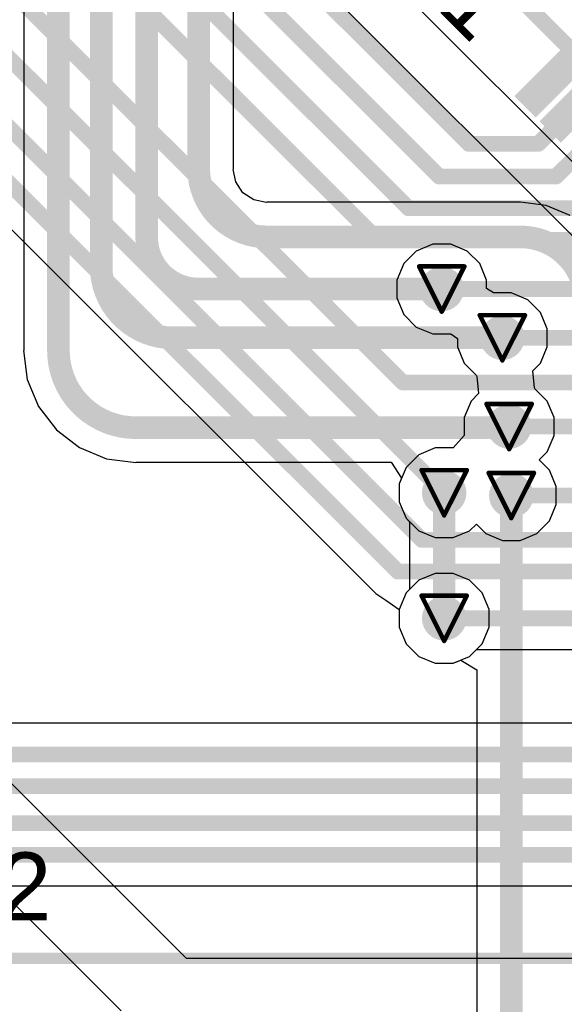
# Model space of a CAD drawing. Header units: inches. Extents: x 0 to 12.2, y 0 to 7.
# Tile 41 of 154: x 1.536 to 1.777, y 1.905 to 2.34. Entities that reach past the tile are written whole.
import ezdxf

# ---------------------------------------------------------------- set-up
doc = ezdxf.new("R2010")
doc.units = ezdxf.units.IN
doc.header["$MEASUREMENT"] = 0
for name, color, linetype in [('Bottom Layer', 5, 'Continuous'), ('Drill Drawing', 1, 'Continuous'), ('Layer 1', 16, 'Continuous'), ('Layer 2', 76, 'Continuous'), ('Top Layer', 1, 'Continuous'), ('Top Overlay', 2, 'Continuous'), ('Top Paste', 8, 'Continuous'), ('Top Solder', 216, 'Continuous'), ('Via Holes', 16, 'Continuous')]:
    doc.layers.add(name, color=color, linetype=linetype)
doc.styles.add('Arial', font='txt', dxfattribs={"height": 0.2})

# ---------------------------------------------------------------- blocks, each defined once
blk = doc.blocks.new('WSON_8_EP_6_8__27')
at = {"layer": 'Top Layer'}
for points in [[(-0.12598, 0.08681), (-0.12598, 0.06319), (-0.17323, 0.06319), (-0.17323, 0.08681)], [(-0.06691, 0.08464), (0.06694, 0.08464), (0.06694, -0.08466), (-0.06691, -0.08466)], [(0.17323, 0.08681), (0.17323, 0.06319), (0.12598, 0.06319), (0.12598, 0.08681)], [(-0.12597, 0.03681), (-0.12597, 0.01319), (-0.17322, 0.01319), (-0.17322, 0.03681)], [(0.17323, 0.03681), (0.17323, 0.01319), (0.12598, 0.01319), (0.12598, 0.03681)], [(-0.12597, -0.01319), (-0.12597, -0.03681), (-0.17322, -0.03681), (-0.17322, -0.01319)], [(0.17323, -0.01319), (0.17323, -0.03681), (0.12598, -0.03681), (0.12598, -0.01319)], [(-0.12598, -0.06319), (-0.12598, -0.08681), (-0.17323, -0.08681), (-0.17323, -0.06319)], [(0.17323, -0.06319), (0.17323, -0.08681), (0.12598, -0.08681), (0.12598, -0.06319)]]:
    blk.add_hatch(color=1, dxfattribs=at).paths.add_polyline_path(points)
at = {"layer": 'Top Paste'}
for points in [[(-0.12598, 0.08681), (-0.12598, 0.06319), (-0.17323, 0.06319), (-0.17323, 0.08681)], [(-0.06691, 0.08464), (0.06694, 0.08464), (0.06694, -0.08466), (-0.06691, -0.08466)], [(0.17323, 0.08681), (0.17323, 0.06319), (0.12598, 0.06319), (0.12598, 0.08681)], [(-0.12597, 0.03681), (-0.12597, 0.01319), (-0.17322, 0.01319), (-0.17322, 0.03681)], [(0.17323, 0.03681), (0.17323, 0.01319), (0.12598, 0.01319), (0.12598, 0.03681)], [(-0.12597, -0.01319), (-0.12597, -0.03681), (-0.17322, -0.03681), (-0.17322, -0.01319)], [(0.17323, -0.01319), (0.17323, -0.03681), (0.12598, -0.03681), (0.12598, -0.01319)], [(-0.12598, -0.06319), (-0.12598, -0.08681), (-0.17323, -0.08681), (-0.17323, -0.06319)], [(0.17323, -0.06319), (0.17323, -0.08681), (0.12598, -0.08681), (0.12598, -0.06319)]]:
    blk.add_hatch(color=8, dxfattribs=at).paths.add_polyline_path(points)
at = {"layer": 'Top Solder'}
for points in [[(-0.12198, 0.09081), (-0.12198, 0.05919), (-0.17723, 0.05919), (-0.17723, 0.09081)], [(-0.07091, 0.08864), (0.07094, 0.08864), (0.07094, -0.08866), (-0.07091, -0.08866)], [(0.17723, 0.09081), (0.17723, 0.05919), (0.12198, 0.05919), (0.12198, 0.09081)], [(-0.12197, 0.04081), (-0.12197, 0.00919), (-0.17722, 0.00919), (-0.17722, 0.04081)], [(0.17723, 0.04081), (0.17723, 0.00919), (0.12198, 0.00919), (0.12198, 0.04081)], [(-0.12197, -0.00919), (-0.12197, -0.04081), (-0.17722, -0.04081), (-0.17722, -0.00919)], [(0.17723, -0.00919), (0.17723, -0.04081), (0.12198, -0.04081), (0.12198, -0.00919)], [(-0.12198, -0.05919), (-0.12198, -0.09081), (-0.17723, -0.09081), (-0.17723, -0.05919)], [(0.17723, -0.05919), (0.17723, -0.09081), (0.12198, -0.09081), (0.12198, -0.05919)]]:
    blk.add_hatch(color=216, dxfattribs=at).paths.add_polyline_path(points)
at = {"layer": 'Top Overlay', "const_width": 0.005}
for points in [[(-0.15746, 0.1181), (-0.15746, 0.09149)], [(0.1575, 0.11811), (-0.15746, 0.1181)], [(0.1575, 0.11811), (0.1575, 0.0915)], [(-0.186, 0.082), (-0.186, 0.072)], [(-0.181, 0.077), (-0.186, 0.082)], [(-0.181, 0.077), (-0.186, 0.072)], [(-0.15746, 0.05968), (-0.15746, 0.0411)], [(0.1575, 0.0411), (0.1575, 0.05969)], [(-0.15746, 0.00929), (-0.15746, -0.0093)], [(0.1575, 0.00929), (0.1575, -0.0093)], [(-0.15746, -0.04111), (-0.15746, -0.05969)], [(0.1575, -0.04111), (0.1575, -0.05969)], [(-0.15746, -0.0915), (-0.15746, -0.11811)], [(0.1575, -0.0915), (0.1575, -0.11811)], [(-0.15207, -0.11811), (-0.15746, -0.11811)], [(0.1575, -0.11811), (-0.15207, -0.11811)]]:
    blk.add_lwpolyline(points, dxfattribs=at)
at = {"layer": 'Top Overlay', "const_width": 0.0025}
for points in [[(-0.15871, 0.1181, 1), (-0.15621, 0.1181, 1)], [(-0.15871, 0.1181, 1), (-0.15621, 0.1181, 1)], [(0.15625, 0.11811, 1), (0.15875, 0.11811, 1)], [(0.15625, 0.11811, 1), (0.15875, 0.11811, 1)], [(-0.15871, 0.09149, 1), (-0.15621, 0.09149, 1)], [(0.15625, 0.0915, 1), (0.15875, 0.0915, 1)], [(-0.18725, 0.082, 1), (-0.18475, 0.082, 1)], [(-0.18725, 0.082, 1), (-0.18475, 0.082, 1)], [(-0.18225, 0.077, 1), (-0.17975, 0.077, 1)], [(-0.18225, 0.077, 1), (-0.17975, 0.077, 1)], [(-0.18725, 0.072, 1), (-0.18475, 0.072, 1)], [(-0.18725, 0.072, 1), (-0.18475, 0.072, 1)], [(-0.15871, 0.05968, 1), (-0.15621, 0.05968, 1)], [(0.15625, 0.05969, 1), (0.15875, 0.05969, 1)], [(-0.15871, 0.0411, 1), (-0.15621, 0.0411, 1)], [(0.15625, 0.0411, 1), (0.15875, 0.0411, 1)], [(-0.15871, 0.00929, 1), (-0.15621, 0.00929, 1)], [(0.15625, 0.00929, 1), (0.15875, 0.00929, 1)], [(-0.15871, -0.0093, 1), (-0.15621, -0.0093, 1)], [(0.15625, -0.0093, 1), (0.15875, -0.0093, 1)], [(-0.15871, -0.04111, 1), (-0.15621, -0.04111, 1)], [(0.15625, -0.04111, 1), (0.15875, -0.04111, 1)], [(-0.15871, -0.05969, 1), (-0.15621, -0.05969, 1)], [(0.15625, -0.05969, 1), (0.15875, -0.05969, 1)], [(-0.15871, -0.0915, 1), (-0.15621, -0.0915, 1)], [(0.15625, -0.0915, 1), (0.15875, -0.0915, 1)], [(-0.15871, -0.11811, 1), (-0.15621, -0.11811, 1)], [(-0.15871, -0.11811, 1), (-0.15621, -0.11811, 1)], [(-0.15332, -0.11811, 1), (-0.15082, -0.11811, 1)], [(-0.15332, -0.11811, 1), (-0.15082, -0.11811, 1)], [(0.15625, -0.11811, 1), (0.15875, -0.11811, 1)], [(0.15625, -0.11811, 1), (0.15875, -0.11811, 1)]]:
    blk.add_lwpolyline(points, format="xyb", close=True, dxfattribs=at)
blk = doc.blocks.new('LQFP_128_EP_14_14__28')
at = {"layer": 'Top Layer'}
for points in [[(-0.24804, -0.26967), (-0.24016, -0.26967), (-0.24016, -0.32873), (-0.24804, -0.32873)], [(-0.23229, -0.26967), (-0.22441, -0.26967), (-0.22441, -0.32873), (-0.23229, -0.32873)]]:
    blk.add_hatch(color=1, dxfattribs=at).paths.add_polyline_path(points)
at = {"layer": 'Top Paste'}
for points in [[(-0.24804, -0.26967), (-0.24016, -0.26967), (-0.24016, -0.32873), (-0.24804, -0.32873)], [(-0.23229, -0.26967), (-0.22441, -0.26967), (-0.22441, -0.32873), (-0.23229, -0.32873)]]:
    blk.add_hatch(color=8, dxfattribs=at).paths.add_polyline_path(points)
at = {"layer": 'Top Solder'}
for points in [[(-0.25079, -0.26692), (-0.23741, -0.26692), (-0.23741, -0.33148), (-0.25079, -0.33148)], [(-0.23504, -0.26692), (-0.22166, -0.26692), (-0.22166, -0.33148), (-0.23504, -0.33148)]]:
    blk.add_hatch(color=216, dxfattribs=at).paths.add_polyline_path(points)

msp = doc.modelspace()

# ---------------------------------------------------------------- hatches: boundary and pattern name
at = {"layer": 'Bottom Layer'}
h = msp.add_hatch(color=5, dxfattribs=at)
edge = h.paths.add_edge_path()
edge.add_arc((1.72237, 2.22116), 0.00984, 0, 360)
h = msp.add_hatch(color=5, dxfattribs=at)
edge = h.paths.add_edge_path()
edge.add_arc((1.74915, 2.19961), 0.00984, 0, 360)
h = msp.add_hatch(color=5, dxfattribs=at)
edge = h.paths.add_edge_path()
edge.add_arc((1.75215, 2.16036), 0.00984, 0, 360)
h = msp.add_hatch(color=5, dxfattribs=at)
edge = h.paths.add_edge_path()
edge.add_arc((1.72345, 2.13108), 0.00984, 0, 360)
h = msp.add_hatch(color=5, dxfattribs=at)
edge = h.paths.add_edge_path()
edge.add_arc((1.75311, 2.12987), 0.00984, 0, 360)
h = msp.add_hatch(color=5, dxfattribs=at)
edge = h.paths.add_edge_path()
edge.add_arc((1.72345, 2.07558), 0.00984, 0, 360)
at = {"layer": 'Layer 1'}
h = msp.add_hatch(color=16, dxfattribs=at)
edge = h.paths.add_edge_path()
edge.add_arc((1.72237, 2.22116), 0.00984, 0, 360)
h = msp.add_hatch(color=16, dxfattribs=at)
edge = h.paths.add_edge_path()
edge.add_arc((1.74915, 2.19961), 0.00984, 0, 360)
h = msp.add_hatch(color=16, dxfattribs=at)
edge = h.paths.add_edge_path()
edge.add_arc((1.75215, 2.16036), 0.00984, 0, 360)
h = msp.add_hatch(color=16, dxfattribs=at)
edge = h.paths.add_edge_path()
edge.add_arc((1.72345, 2.13108), 0.00984, 0, 360)
h = msp.add_hatch(color=16, dxfattribs=at)
edge = h.paths.add_edge_path()
edge.add_arc((1.75311, 2.12987), 0.00984, 0, 360)
h = msp.add_hatch(color=16, dxfattribs=at)
edge = h.paths.add_edge_path()
edge.add_arc((1.72345, 2.07558), 0.00984, 0, 360)
at = {"layer": 'Layer 2'}
h = msp.add_hatch(color=76, dxfattribs=at)
edge = h.paths.add_edge_path()
edge.add_arc((1.72237, 2.22116), 0.00984, 0, 360)
h = msp.add_hatch(color=76, dxfattribs=at)
edge = h.paths.add_edge_path()
edge.add_arc((1.74915, 2.19961), 0.00984, 0, 360)
h = msp.add_hatch(color=76, dxfattribs=at)
edge = h.paths.add_edge_path()
edge.add_arc((1.75215, 2.16036), 0.00984, 0, 360)
h = msp.add_hatch(color=76, dxfattribs=at)
edge = h.paths.add_edge_path()
edge.add_arc((1.72345, 2.13108), 0.00984, 0, 360)
h = msp.add_hatch(color=76, dxfattribs=at)
edge = h.paths.add_edge_path()
edge.add_arc((1.75311, 2.12987), 0.00984, 0, 360)
h = msp.add_hatch(color=76, dxfattribs=at)
edge = h.paths.add_edge_path()
edge.add_arc((1.72345, 2.07558), 0.00984, 0, 360)
at = {"layer": 'Top Layer'}
h = msp.add_hatch(color=1, dxfattribs=at)
edge = h.paths.add_edge_path()
edge.add_arc((1.72237, 2.22116), 0.00984, 0, 360)
h = msp.add_hatch(color=1, dxfattribs=at)
edge = h.paths.add_edge_path()
edge.add_arc((1.74915, 2.19961), 0.00984, 0, 360)
h = msp.add_hatch(color=1, dxfattribs=at)
edge = h.paths.add_edge_path()
edge.add_arc((1.75215, 2.16036), 0.00984, 0, 360)
h = msp.add_hatch(color=1, dxfattribs=at)
edge = h.paths.add_edge_path()
edge.add_arc((1.72345, 2.13108), 0.00984, 0, 360)
h = msp.add_hatch(color=1, dxfattribs=at)
edge = h.paths.add_edge_path()
edge.add_arc((1.75311, 2.12987), 0.00984, 0, 360)
h = msp.add_hatch(color=1, dxfattribs=at)
edge = h.paths.add_edge_path()
edge.add_arc((1.72345, 2.07558), 0.00984, 0, 360)
at = {"layer": 'Via Holes'}
h = msp.add_hatch(color=7, dxfattribs=at)
edge = h.paths.add_edge_path()
edge.add_arc((1.72237, 2.22116), 0.00591, 0, 360)
h = msp.add_hatch(color=7, dxfattribs=at)
edge = h.paths.add_edge_path()
edge.add_arc((1.74915, 2.19961), 0.00591, 0, 360)
h = msp.add_hatch(color=7, dxfattribs=at)
edge = h.paths.add_edge_path()
edge.add_arc((1.75215, 2.16036), 0.00591, 0, 360)
h = msp.add_hatch(color=7, dxfattribs=at)
edge = h.paths.add_edge_path()
edge.add_arc((1.72345, 2.13108), 0.00591, 0, 360)
h = msp.add_hatch(color=7, dxfattribs=at)
edge = h.paths.add_edge_path()
edge.add_arc((1.75311, 2.12987), 0.00591, 0, 360)
h = msp.add_hatch(color=7, dxfattribs=at)
edge = h.paths.add_edge_path()
edge.add_arc((1.72345, 2.07558), 0.00591, 0, 360)

# ---------------------------------------------------------------- linework, layer by layer
at = {"layer": 'Bottom Layer'}
for p, q in [((1.53771, 2.90209), (1.53771, 2.194)), ((1.63029, 2.27424), (1.63029, 2.806)), ((1.63025, 2.27404), (1.63029, 2.27424)), ((1.63134, 2.26857), (1.63025, 2.27404)), ((1.63455, 2.26377), (1.63134, 2.26857)), ((1.63936, 2.26056), (1.63455, 2.26377)), ((1.64482, 2.25947), (1.63936, 2.26056)), ((1.64502, 2.25951), (1.64482, 2.25947)), ((1.7571, 2.25951), (1.64502, 2.25951)), ((1.76852, 2.25809), (1.7571, 2.2596)), ((1.7571, 2.2596), (1.7571, 2.25951)), ((1.77917, 2.25368), (1.76852, 2.25809)), ((1.53771, 2.194), (1.53758, 2.194)), ((1.53758, 2.194), (1.53926, 2.18117)), ((1.53926, 2.18117), (1.54422, 2.16922)), ((1.54422, 2.16922), (1.55209, 2.15895)), ((1.55209, 2.15895), (1.56236, 2.15108)), ((1.56236, 2.15108), (1.57431, 2.14612)), ((1.57431, 2.14612), (1.58714, 2.14444)), ((1.58714, 2.14444), (1.58714, 2.14457)), ((1.58714, 2.14457), (1.69998, 2.14457)), ((1.69998, 2.14457), (1.70466, 2.13757)), ((1.70466, 2.13757), (1.7036, 2.13503)), ((1.7036, 2.13503), (1.7036, 2.12713)), ((1.7036, 2.12713), (1.70663, 2.11984)), ((1.70663, 2.11984), (1.70815, 2.11831)), ((1.70815, 2.11831), (1.70815, 2.08835)), ((1.70663, 2.08682), (1.7036, 2.07953)), ((1.70815, 2.08835), (1.70663, 2.08682)), ((1.7036, 2.07953), (1.7036, 2.07163)), ((1.7036, 2.07163), (1.70663, 2.06434)), ((1.70663, 2.06434), (1.71221, 2.05876)), ((1.71221, 2.05876), (1.7195, 2.05574)), ((1.7195, 2.05574), (1.72739, 2.05574)), ((1.72739, 2.05574), (1.73081, 2.05715)), ((1.73081, 2.05715), (1.73781, 2.05274)), ((1.73781, 2.05274), (1.73781, 0.78374))]:
    msp.add_line(p, q, dxfattribs=at)
at = {"layer": 'Bottom Layer', "const_width": 0.01}
for points in [[(1.553, 2.194), (1.553, 2.90209)], [(1.5719, 2.2311), (1.5719, 2.85343)], [(1.592, 2.244), (1.592, 2.82895)], [(1.615, 2.27424), (1.615, 2.806)], [(1.64502, 2.24422), (1.7571, 2.24422)], [(1.61484, 2.22116), (1.72237, 2.22116)], [(1.60339, 2.19961), (1.74915, 2.19961)], [(1.58714, 2.15986), (1.74915, 2.15986)], [(1.72345, 2.07558), (1.72345, 2.13108)], [(1.75311, 0.78374), (1.75311, 2.12987)]]:
    msp.add_lwpolyline(points, dxfattribs=at)
at = {"layer": 'Bottom Layer', "const_width": 0.005}
for points in [[(1.6125, 2.27424, 1), (1.6175, 2.27424, 1)], [(1.6125, 2.27424, 1), (1.6175, 2.27424, 1)], [(1.5895, 2.244, 1), (1.5945, 2.244, 1)], [(1.5895, 2.244, 1), (1.5945, 2.244, 1)], [(1.64252, 2.24422, 1), (1.64752, 2.24422, 1)], [(1.64252, 2.24422, 1), (1.64752, 2.24422, 1)], [(1.7546, 2.24422, 1), (1.7596, 2.24422, 1)], [(1.7546, 2.24422, 1), (1.7596, 2.24422, 1)], [(1.5694, 2.2311, 1), (1.5744, 2.2311, 1)], [(1.5694, 2.2311, 1), (1.5744, 2.2311, 1)], [(1.61234, 2.22116, 1), (1.61734, 2.22116, 1)], [(1.61234, 2.22116, 1), (1.61734, 2.22116, 1)], [(1.71987, 2.22116, 1), (1.72487, 2.22116, 1)], [(1.60089, 2.19961, 1), (1.60589, 2.19961, 1)], [(1.60089, 2.19961, 1), (1.60589, 2.19961, 1)], [(1.74665, 2.19961, 1), (1.75165, 2.19961, 1)], [(1.5505, 2.194, 1), (1.5555, 2.194, 1)], [(1.5505, 2.194, 1), (1.5555, 2.194, 1)], [(1.58464, 2.15986, 1), (1.58964, 2.15986, 1)], [(1.58464, 2.15986, 1), (1.58964, 2.15986, 1)], [(1.74665, 2.15986, 1), (1.75165, 2.15986, 1)], [(1.72095, 2.13108, 1), (1.72595, 2.13108, 1)], [(1.75061, 2.12987, 1), (1.75561, 2.12987, 1)], [(1.72095, 2.07558, 1), (1.72595, 2.07558, 1)]]:
    msp.add_lwpolyline(points, format="xyb", close=True, dxfattribs=at)
at = {"layer": 'Bottom Layer', "const_width": 0.01}
for points in [[(1.64502, 2.24422, -0.414214), (1.615, 2.27424)], [(1.61484, 2.22116, -0.414214), (1.592, 2.244)], [(1.7571, 2.24422, -0.414214), (1.78585, 2.21547)], [(1.60339, 2.19961, -0.414214), (1.5719, 2.2311)], [(1.58714, 2.15986, -0.414214), (1.553, 2.194)]]:
    msp.add_lwpolyline(points, format="xyb", dxfattribs=at)
at = {"layer": 'Drill Drawing', "const_width": 0.002}
for points in [[(1.71237, 2.23116), (1.73237, 2.23116)], [(1.71237, 2.23116), (1.72237, 2.21116)], [(1.72237, 2.21116), (1.73237, 2.23116)], [(1.73915, 2.20961), (1.75915, 2.20961)], [(1.73915, 2.20961), (1.74915, 2.18961)], [(1.74915, 2.18961), (1.75915, 2.20961)], [(1.74215, 2.17036), (1.76215, 2.17036)], [(1.74215, 2.17036), (1.75215, 2.15036)], [(1.75215, 2.15036), (1.76215, 2.17036)], [(1.71345, 2.14108), (1.73345, 2.14108)], [(1.71345, 2.14108), (1.72345, 2.12108)], [(1.72345, 2.12108), (1.73345, 2.14108)], [(1.74311, 2.13987), (1.76311, 2.13987)], [(1.74311, 2.13987), (1.75311, 2.11987)], [(1.75311, 2.11987), (1.76311, 2.13987)], [(1.71345, 2.08558), (1.73345, 2.08558)], [(1.71345, 2.08558), (1.72345, 2.06558)], [(1.72345, 2.06558), (1.73345, 2.08558)]]:
    msp.add_lwpolyline(points, dxfattribs=at)
at = {"layer": 'Drill Drawing', "const_width": 0.001}
for points in [[(1.71187, 2.23116, 1), (1.71287, 2.23116, 1)], [(1.71187, 2.23116, 1), (1.71287, 2.23116, 1)], [(1.73187, 2.23116, 1), (1.73287, 2.23116, 1)], [(1.73187, 2.23116, 1), (1.73287, 2.23116, 1)], [(1.72187, 2.21116, 1), (1.72287, 2.21116, 1)], [(1.72187, 2.21116, 1), (1.72287, 2.21116, 1)], [(1.73865, 2.20961, 1), (1.73965, 2.20961, 1)], [(1.73865, 2.20961, 1), (1.73965, 2.20961, 1)], [(1.75865, 2.20961, 1), (1.75965, 2.20961, 1)], [(1.75865, 2.20961, 1), (1.75965, 2.20961, 1)], [(1.74865, 2.18961, 1), (1.74965, 2.18961, 1)], [(1.74865, 2.18961, 1), (1.74965, 2.18961, 1)], [(1.74165, 2.17036, 1), (1.74265, 2.17036, 1)], [(1.74165, 2.17036, 1), (1.74265, 2.17036, 1)], [(1.76165, 2.17036, 1), (1.76265, 2.17036, 1)], [(1.76165, 2.17036, 1), (1.76265, 2.17036, 1)], [(1.75165, 2.15036, 1), (1.75265, 2.15036, 1)], [(1.75165, 2.15036, 1), (1.75265, 2.15036, 1)], [(1.71295, 2.14108, 1), (1.71395, 2.14108, 1)], [(1.71295, 2.14108, 1), (1.71395, 2.14108, 1)], [(1.73295, 2.14108, 1), (1.73395, 2.14108, 1)], [(1.73295, 2.14108, 1), (1.73395, 2.14108, 1)], [(1.74261, 2.13987, 1), (1.74361, 2.13987, 1)], [(1.74261, 2.13987, 1), (1.74361, 2.13987, 1)], [(1.76261, 2.13987, 1), (1.76361, 2.13987, 1)], [(1.76261, 2.13987, 1), (1.76361, 2.13987, 1)], [(1.72295, 2.12108, 1), (1.72395, 2.12108, 1)], [(1.72295, 2.12108, 1), (1.72395, 2.12108, 1)], [(1.75261, 2.11987, 1), (1.75361, 2.11987, 1)], [(1.75261, 2.11987, 1), (1.75361, 2.11987, 1)], [(1.71295, 2.08558, 1), (1.71395, 2.08558, 1)], [(1.71295, 2.08558, 1), (1.71395, 2.08558, 1)], [(1.73295, 2.08558, 1), (1.73395, 2.08558, 1)], [(1.73295, 2.08558, 1), (1.73395, 2.08558, 1)], [(1.72295, 2.06558, 1), (1.72395, 2.06558, 1)], [(1.72295, 2.06558, 1), (1.72395, 2.06558, 1)]]:
    msp.add_lwpolyline(points, format="xyb", close=True, dxfattribs=at)
at = {"layer": 'Layer 1'}
for p, q in [((1.71113, 2.23798), (1.70555, 2.2324)), ((1.71842, 2.24101), (1.71113, 2.23798)), ((1.72632, 2.24101), (1.71842, 2.24101)), ((1.73361, 2.23798), (1.72632, 2.24101)), ((1.73919, 2.2324), (1.73361, 2.23798)), ((1.70555, 2.2324), (1.70253, 2.22511)), ((1.74221, 2.22511), (1.73919, 2.2324)), ((1.70253, 2.22511), (1.70253, 2.21722)), ((1.74221, 2.22145), (1.74221, 2.22511)), ((1.7452, 2.21945), (1.74221, 2.22145)), ((1.70253, 2.21722), (1.70555, 2.20992)), ((1.7531, 2.21945), (1.7452, 2.21945)), ((1.76039, 2.21643), (1.7531, 2.21945)), ((1.76597, 2.21085), (1.76039, 2.21643)), ((1.70555, 2.20992), (1.71113, 2.20434)), ((1.76899, 2.20355), (1.76597, 2.21085)), ((1.71113, 2.20434), (1.71842, 2.20132)), ((1.76899, 2.19566), (1.76899, 2.20355)), ((1.71842, 2.20132), (1.72632, 2.20132)), ((1.72632, 2.20132), (1.72931, 2.19932)), ((1.72931, 2.19932), (1.72931, 2.19566)), ((1.72931, 2.19566), (1.73233, 2.18837)), ((1.76597, 2.18837), (1.76899, 2.19566)), ((1.73233, 2.18837), (1.73764, 2.18306)), ((1.76266, 2.18506), (1.76597, 2.18837)), ((1.73764, 2.18306), (1.73793, 2.18253)), ((1.73793, 2.18253), (1.73864, 2.17491)), ((1.76336, 2.17744), (1.76266, 2.18506)), ((1.76366, 2.17691), (1.76336, 2.17744)), ((1.76897, 2.1716), (1.76366, 2.17691)), ((1.73864, 2.17491), (1.73533, 2.1716)), ((1.73533, 2.1716), (1.73231, 2.16431)), ((1.77199, 2.16431), (1.76897, 2.1716)), ((1.73231, 2.16431), (1.73231, 2.15641)), ((1.77199, 2.15641), (1.77199, 2.16431)), ((1.73231, 2.15641), (1.72739, 2.15092)), ((1.76897, 2.14912), (1.77199, 2.15641)), ((1.7195, 2.15092), (1.71221, 2.1479)), ((1.72739, 2.15092), (1.7195, 2.15092)), ((1.71221, 2.1479), (1.70663, 2.14232)), ((1.76544, 2.14559), (1.76897, 2.14912)), ((1.70663, 2.14232), (1.7036, 2.13503)), ((1.76993, 2.14111), (1.76544, 2.14559)), ((1.77295, 2.13382), (1.76993, 2.14111)), ((1.7036, 2.13503), (1.7036, 2.12713)), ((1.77295, 2.12592), (1.77295, 2.13382)), ((1.7036, 2.12713), (1.70663, 2.11984)), ((1.76993, 2.11863), (1.77295, 2.12592)), ((1.70663, 2.11984), (1.71221, 2.11426)), ((1.73469, 2.11426), (1.73767, 2.11724)), ((1.73767, 2.11724), (1.74187, 2.11305)), ((1.76435, 2.11305), (1.76993, 2.11863)), ((1.71221, 2.11426), (1.7195, 2.11124)), ((1.72739, 2.11124), (1.73469, 2.11426)), ((1.74187, 2.11305), (1.74916, 2.11003)), ((1.75705, 2.11003), (1.76435, 2.11305)), ((1.7195, 2.11124), (1.72739, 2.11124)), ((1.74916, 2.11003), (1.75705, 2.11003)), ((1.7195, 2.09542), (1.71221, 2.0924)), ((1.72739, 2.09542), (1.7195, 2.09542)), ((1.73469, 2.0924), (1.72739, 2.09542)), ((1.71221, 2.0924), (1.70663, 2.08682)), ((1.74027, 2.08682), (1.73469, 2.0924)), ((1.70663, 2.08682), (1.7036, 2.07953)), ((1.74329, 2.07953), (1.74027, 2.08682)), ((1.7036, 2.07953), (1.7036, 2.07163)), ((1.74329, 2.07163), (1.74329, 2.07953)), ((1.7036, 2.07163), (1.70663, 2.06434)), ((1.74027, 2.06434), (1.74329, 2.07163)), ((1.70663, 2.06434), (1.71221, 2.05876)), ((1.73469, 2.05876), (1.74027, 2.06434)), ((1.71221, 2.05876), (1.7195, 2.05574)), ((1.7195, 2.05574), (1.72739, 2.05574)), ((1.72739, 2.05574), (1.73469, 2.05876))]:
    msp.add_line(p, q, dxfattribs=at)
at = {"layer": 'Layer 2'}
for p, q in [((1.96129, 2.09625), (1.6875, 2.37005)), ((1.666, 2.35877), (1.90457, 2.12021)), ((1.71113, 2.23798), (1.70555, 2.2324)), ((1.71842, 2.24101), (1.71113, 2.23798)), ((1.72632, 2.24101), (1.71842, 2.24101)), ((1.73361, 2.23798), (1.72632, 2.24101)), ((1.73919, 2.2324), (1.73361, 2.23798)), ((1.70555, 2.2324), (1.70253, 2.22511)), ((1.74221, 2.22511), (1.73919, 2.2324)), ((1.70253, 2.22511), (1.70253, 2.21722)), ((1.74221, 2.22145), (1.74221, 2.22511)), ((1.7452, 2.21945), (1.74221, 2.22145)), ((1.70253, 2.21722), (1.70555, 2.20992)), ((1.7531, 2.21945), (1.7452, 2.21945)), ((1.76039, 2.21643), (1.7531, 2.21945)), ((1.76597, 2.21085), (1.76039, 2.21643)), ((1.70555, 2.20992), (1.71113, 2.20434)), ((1.76899, 2.20355), (1.76597, 2.21085)), ((1.71113, 2.20434), (1.71842, 2.20132)), ((1.76899, 2.19566), (1.76899, 2.20355)), ((1.71842, 2.20132), (1.72632, 2.20132)), ((1.72632, 2.20132), (1.72931, 2.19932)), ((1.72931, 2.19932), (1.72931, 2.19566)), ((1.72931, 2.19566), (1.73233, 2.18837)), ((1.76597, 2.18837), (1.76899, 2.19566)), ((1.73233, 2.18837), (1.73764, 2.18306)), ((1.76266, 2.18506), (1.76597, 2.18837)), ((1.73764, 2.18306), (1.73793, 2.18253)), ((1.73793, 2.18253), (1.73864, 2.17491)), ((1.76336, 2.17744), (1.76266, 2.18506)), ((1.76366, 2.17691), (1.76336, 2.17744)), ((1.76897, 2.1716), (1.76366, 2.17691)), ((1.73864, 2.17491), (1.73533, 2.1716)), ((1.73533, 2.1716), (1.73231, 2.16431)), ((1.77199, 2.16431), (1.76897, 2.1716)), ((1.73231, 2.16431), (1.73231, 2.15641)), ((1.77199, 2.15641), (1.77199, 2.16431)), ((1.73231, 2.15641), (1.72739, 2.15092)), ((1.76897, 2.14912), (1.77199, 2.15641)), ((1.7195, 2.15092), (1.71221, 2.1479)), ((1.72739, 2.15092), (1.7195, 2.15092)), ((1.71221, 2.1479), (1.70663, 2.14232)), ((1.76544, 2.14559), (1.76897, 2.14912)), ((1.70663, 2.14232), (1.7036, 2.13503)), ((1.76993, 2.14111), (1.76544, 2.14559)), ((1.77295, 2.13382), (1.76993, 2.14111)), ((1.7036, 2.13503), (1.7036, 2.12713)), ((1.77295, 2.12592), (1.77295, 2.13382)), ((1.7036, 2.12713), (1.70663, 2.11984)), ((1.76993, 2.11863), (1.77295, 2.12592)), ((1.70663, 2.11984), (1.71221, 2.11426)), ((1.73469, 2.11426), (1.73767, 2.11724)), ((1.73767, 2.11724), (1.74187, 2.11305)), ((1.76435, 2.11305), (1.76993, 2.11863)), ((1.71221, 2.11426), (1.7195, 2.11124)), ((1.72739, 2.11124), (1.73469, 2.11426)), ((1.74187, 2.11305), (1.74916, 2.11003)), ((1.75705, 2.11003), (1.76435, 2.11305)), ((1.7195, 2.11124), (1.72739, 2.11124)), ((1.74916, 2.11003), (1.75705, 2.11003)), ((1.7195, 2.09542), (1.71221, 2.0924)), ((1.72739, 2.09542), (1.7195, 2.09542)), ((1.73469, 2.0924), (1.72739, 2.09542)), ((1.71221, 2.0924), (1.70663, 2.08682)), ((1.74027, 2.08682), (1.73469, 2.0924)), ((1.70663, 2.08682), (1.7036, 2.07953)), ((1.74329, 2.07953), (1.74027, 2.08682)), ((1.7036, 2.07953), (1.7036, 2.07163)), ((1.74329, 2.07163), (1.74329, 2.07953)), ((1.7036, 2.07163), (1.70663, 2.06434)), ((1.74027, 2.06434), (1.74329, 2.07163)), ((1.70663, 2.06434), (1.71221, 2.05876)), ((1.73469, 2.05876), (1.74027, 2.06434)), ((1.71221, 2.05876), (1.7195, 2.05574)), ((1.7195, 2.05574), (1.72739, 2.05574)), ((1.72739, 2.05574), (1.73469, 2.05876)), ((1.60961, 1.9252), (1.52432, 2.0105)), ((1.49, 1.99269), (1.58069, 1.902)), ((1.86388, 1.9252), (1.60961, 1.9252))]:
    msp.add_line(p, q, dxfattribs=at)
at = {"layer": 'Top Layer'}
for p, q in [((1.42997, 2.34978), (1.69322, 2.08653)), ((1.69322, 2.08653), (1.69769, 2.08355)), ((1.69769, 2.08355), (1.69769, 2.08355)), ((1.69769, 2.08355), (1.7036, 2.07953)), ((1.7036, 2.07953), (1.7036, 2.07163)), ((1.7036, 2.07163), (1.70663, 2.06434)), ((1.70663, 2.06434), (1.71221, 2.05876)), ((1.73469, 2.05876), (1.73774, 2.06181)), ((1.73774, 2.06181), (1.82251, 2.06181)), ((1.71221, 2.05876), (1.7195, 2.05574)), ((1.7195, 2.05574), (1.72739, 2.05574)), ((1.72739, 2.05574), (1.73469, 2.05876)), ((1.80117, 2.02916), (1.32589, 2.02916)), ((1.51459, 1.95724), (1.86868, 1.95724))]:
    msp.add_line(p, q, dxfattribs=at)
at = {"layer": 'Top Layer', "const_width": 0.007}
for points in [[(1.58161, 2.52493), (1.78197, 2.32457)], [(1.50984, 2.50984), (1.73435, 2.28533)], [(1.50394, 2.48819), (1.72121, 2.27091)], [(1.50193, 2.46264), (1.70766, 2.25691)], [(1.49012, 2.44689), (1.6941, 2.24291)], [(1.45761, 2.42739), (1.70516, 2.17984)], [(1.44738, 2.40715), (1.72345, 2.13108)], [(1.43785, 2.386), (1.71358, 2.11026)], [(1.43568, 2.36354), (1.70296, 2.09626)], [(1.76501, 2.28533), (1.79311, 2.31343)], [(1.77286, 2.27091), (1.80425, 2.3023)], [(1.73435, 2.28533), (1.76501, 2.28533)], [(1.72121, 2.27091), (1.77286, 2.27091)], [(1.70766, 2.25691), (1.78113, 2.25691)], [(1.6941, 2.24291), (1.78941, 2.24291)], [(1.72237, 2.22116), (1.81221, 2.22116)], [(1.74915, 2.19961), (1.81291, 2.19961)], [(1.70516, 2.17984), (1.81543, 2.17984)], [(1.75215, 2.16036), (1.81821, 2.16036)], [(1.75311, 2.12987), (1.81001, 2.12987)], [(1.71358, 2.11026), (1.81265, 2.11026)], [(1.70296, 2.09626), (1.82095, 2.09626)], [(1.72237, 2.07558), (1.82251, 2.07558)], [(1.32589, 2.01539), (1.80687, 2.01539)], [(1.31148, 2.00139), (1.81513, 2.00139)], [(1.47214, 1.985), (1.88784, 1.985)], [(1.5143, 1.971), (1.91837, 1.971)]]:
    msp.add_lwpolyline(points, dxfattribs=at)
at = {"layer": 'Top Layer', "const_width": 0.0035}
for points in [[(1.7326, 2.28533, 1), (1.7361, 2.28533, 1)], [(1.7326, 2.28533, 1), (1.7361, 2.28533, 1)], [(1.76326, 2.28533, 1), (1.76676, 2.28533, 1)], [(1.76326, 2.28533, 1), (1.76676, 2.28533, 1)], [(1.71946, 2.27091, 1), (1.72296, 2.27091, 1)], [(1.71946, 2.27091, 1), (1.72296, 2.27091, 1)], [(1.77111, 2.27091, 1), (1.77461, 2.27091, 1)], [(1.77111, 2.27091, 1), (1.77461, 2.27091, 1)], [(1.70591, 2.25691, 1), (1.70941, 2.25691, 1)], [(1.70591, 2.25691, 1), (1.70941, 2.25691, 1)], [(1.69235, 2.24291, 1), (1.69585, 2.24291, 1)], [(1.69235, 2.24291, 1), (1.69585, 2.24291, 1)], [(1.72062, 2.22116, 1), (1.72412, 2.22116, 1)], [(1.7474, 2.19961, 1), (1.7509, 2.19961, 1)], [(1.70341, 2.17984, 1), (1.70691, 2.17984, 1)], [(1.70341, 2.17984, 1), (1.70691, 2.17984, 1)], [(1.7504, 2.16036, 1), (1.7539, 2.16036, 1)], [(1.7217, 2.13108, 1), (1.7252, 2.13108, 1)], [(1.75136, 2.12987, 1), (1.75486, 2.12987, 1)], [(1.71183, 2.11026, 1), (1.71533, 2.11026, 1)], [(1.71183, 2.11026, 1), (1.71533, 2.11026, 1)], [(1.70121, 2.09626, 1), (1.70471, 2.09626, 1)], [(1.70121, 2.09626, 1), (1.70471, 2.09626, 1)], [(1.72062, 2.07558, 1), (1.72412, 2.07558, 1)]]:
    msp.add_lwpolyline(points, format="xyb", close=True, dxfattribs=at)

# ---------------------------------------------------------------- block references
for name, p, rotation in [('LQFP_128_EP_14_14__28', (2.16614, 2.36353), 315), ('WSON_8_EP_6_8__27', (1.65019, 1.80709), 180)]:
    msp.add_blockref(name, p, dxfattribs=dict(rotation=rotation))

# ---------------------------------------------------------------- texts
at = {"layer": 'Top Overlay', "style": 'Arial'}
msp.add_text('U1', height=0.03, rotation=315, dxfattribs=at).set_placement((1.69809, 2.36692))
msp.add_text('U2', height=0.03, dxfattribs=at).set_placement((1.49637, 1.94206))

doc.saveas('drawing.dxf')
